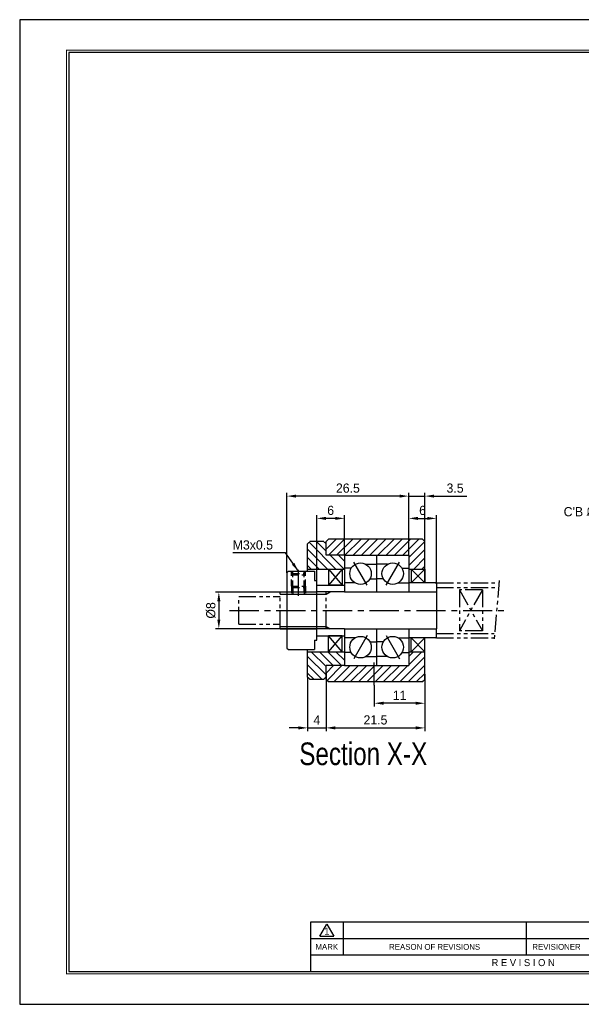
# Model space of a CAD drawing. Header units: millimetres. Extents: x 0 to 303, y 0 to 214.
# Tile 1 of 3: x 0 to 122, y 0 to 214. Entities that reach past the tile are written whole.
import ezdxf
from ezdxf.enums import TextEntityAlignment as Align

# ---------------------------------------------------------------- set-up
doc = ezdxf.new("R2010")
doc.units = ezdxf.units.MM
for name, pattern in [('CENTER', [50.8, 31.75, -6.35, 6.35, -6.35]), ('DASHED', [0.75, 0.5, -0.25]), ('PHANTOM', [2.5, 1.25, -0.25, 0.25, -0.25, 0.25, -0.25])]:
    doc.linetypes.add(name, pattern=pattern)
doc.layers.get('0').update_dxf_attribs({"linetype": 'CONTINUOUS'})
doc.layers.get('DEFPOINTS').update_dxf_attribs({"linetype": 'CONTINUOUS'})
for name, color, linetype in [('center', 1, 'CENTER'), ('hidden', 2, 'DASHED'), ('L1', 7, 'CONTINUOUS'), ('OUTLINE', 7, 'CONTINUOUS'), ('phantom', 6, 'PHANTOM')]:
    doc.layers.add(name, color=color, linetype=linetype)
doc.dimstyles.get("Standard").update_dxf_attribs({"dimtxt": 2, "dimasz": 2, "dimexe": 0.7, "dimexo": 0, "dimgap": 0.7, "dimtad": 1, "dimdec": 3, "dimzin": 11, "dimdsep": 46, "dimtxsty": 'Standard', "dimcen": 0, "dimclrd": 5, "dimclre": 5, "dimclrt": 3, "dimadec": 0, "dimazin": 0, "dimtfac": 0.6, "dimtdec": 3, "dimtmove": 0, "dimatfit": 3, "dimfxl": 0, "dimtolj": 1, "dimtzin": 11, "dimarcsym": 0})

# ---------------------------------------------------------------- blocks, each defined once
blk = doc.blocks.new('표제란')
at = {"layer": 'L1', "color": 0}
for p, q in [((297, 210), (0, 210)), ((0, 210), (0, 0)), ((0, 0), (297, 0))]:
    blk.add_line(p, q, dxfattribs=at)
at = {"layer": 'L1'}
for p, q in [((160, 17.5), (62, 17.5)), ((62, 17.5), (62, 7)), ((64, 14.51), (65.5, 17.1)), ((65.5, 17.1), (67, 14.51)), ((69, 17.5), (69, 10.5)), ((108, 17.5), (108, 10.5)), ((147, 14), (62, 14)), ((64, 14.51), (67, 14.51)), ((147, 10.5), (62, 10.5))]:
    blk.add_line(p, q, dxfattribs=at)
at = {"layer": 'L1', "const_width": 0.25}
blk.add_lwpolyline([(290.5, 6.5), (290.5, 203.5), (10, 203.5), (10, 6.5)], close=True, dxfattribs=at)
at = {"layer": 'L1'}
blk.add_lwpolyline([(290, 7), (290, 203), (10.5, 203), (10.5, 7)], close=True, dxfattribs=at)
for s, height, p in [('1', 1.5, (65.5, 15.61)), ('MARK', 1.25, (65.5, 12.25)), ('REASON OF REVISIONS', 1.25, (88.5, 12.25)), ('REVISIONER', 1.25, (114.5, 12.25)), ('R E V I S I O N', 1.5, (107.38, 8.9))]:
    blk.add_text(s, height=height, dxfattribs=at).set_placement(p, align=Align.MIDDLE_CENTER)
for tag, p in [('필렛', (179.25, 10.9)), ('모따기', (179.25, 8.3))]:
    blk.add_attdef(tag, text='', height=1.15, dxfattribs=at).set_placement(p, align=Align.MIDDLE_LEFT)
at = {"layer": 'OUTLINE', "ltscale": 0.5}
for tag, p, height in [('TITLE', (237.17, 24.41), 2.5), ('도번', (251.18, 15.64), 2.5), ('SCALE', (253.78, 9.55), 1.2), ('DATE', (277.02, 9.51), 1.2)]:
    blk.add_attdef(tag, p, '', height=height, dxfattribs=at)
blk = doc.blocks.new('*D35')
at = {"layer": 'DEFPOINTS', "color": 0, "ltscale": 0.2}
for p in [(90.64, 105.7), (84.64, 97.68), (90.64, 91.68)]:
    blk.add_point(p, dxfattribs=at)
at = {"layer": 'OUTLINE', "color": 5, "lineweight": -2, "ltscale": 0.2}
for p, q in [((84.64, 97.68), (84.64, 106.4)), ((86.64, 105.7), (88.64, 105.7)), ((90.64, 91.68), (90.64, 106.4))]:
    blk.add_line(p, q, dxfattribs=at)
at = {"layer": 'OUTLINE', "color": 5, "ltscale": 0.2}
for points in [[(86.64, 106.03), (86.64, 105.36), (84.64, 105.7)], [(88.64, 106.03), (88.64, 105.36), (90.64, 105.7)]]:
    blk.add_solid(points, dxfattribs=at)
at = {"layer": 'OUTLINE', "color": 3, "ltscale": 0.2, "insert": (87.64, 107.42), "char_height": 2, "attachment_point": 5}
blk.add_mtext('\\A1;6', dxfattribs=at)
blk = doc.blocks.new('*D36')
at = {"layer": 'DEFPOINTS', "color": 0, "ltscale": 0.2}
for p in [(64.64, 105.7), (70.64, 97.68), (64.64, 92.18)]:
    blk.add_point(p, dxfattribs=at)
at = {"layer": 'OUTLINE', "color": 5, "lineweight": -2, "ltscale": 0.2}
for p, q in [((64.64, 92.18), (64.64, 106.4)), ((68.64, 105.7), (66.64, 105.7)), ((70.64, 97.68), (70.64, 106.4))]:
    blk.add_line(p, q, dxfattribs=at)
at = {"layer": 'OUTLINE', "color": 5, "ltscale": 0.2}
for points in [[(66.64, 106.03), (66.64, 105.36), (64.64, 105.7)], [(68.64, 106.03), (68.64, 105.36), (70.64, 105.7)]]:
    blk.add_solid(points, dxfattribs=at)
at = {"layer": 'OUTLINE', "color": 3, "ltscale": 0.2, "insert": (67.64, 107.42), "char_height": 2, "attachment_point": 5}
blk.add_mtext('\\A1;6', dxfattribs=at)
blk = doc.blocks.new('*D37')
at = {"layer": 'DEFPOINTS', "color": 0, "ltscale": 0.2}
for p in [(88.14, 110.54), (88.14, 100.68), (84.64, 97.68)]:
    blk.add_point(p, dxfattribs=at)
at = {"layer": 'OUTLINE', "color": 5, "lineweight": -2, "ltscale": 0.2}
for p, q in [((82.64, 110.54), (80.64, 110.54)), ((84.64, 97.68), (84.64, 111.24)), ((84.64, 110.54), (88.14, 110.54)), ((88.14, 100.68), (88.14, 111.24)), ((90.14, 110.54), (97.26, 110.54))]:
    blk.add_line(p, q, dxfattribs=at)
at = {"layer": 'OUTLINE', "color": 5, "ltscale": 0.2}
for points in [[(82.64, 110.87), (82.64, 110.21), (84.64, 110.54)], [(90.14, 110.87), (90.14, 110.21), (88.14, 110.54)]]:
    blk.add_solid(points, dxfattribs=at)
at = {"layer": 'OUTLINE', "color": 3, "ltscale": 0.2, "insert": (94.7, 112.27), "char_height": 2, "attachment_point": 5}
blk.add_mtext('\\A1;3.5', dxfattribs=at)
blk = doc.blocks.new('*D38')
at = {"layer": 'DEFPOINTS', "color": 0, "ltscale": 0.2}
for p in [(58.14, 110.54), (84.64, 97.68), (58.14, 93.88)]:
    blk.add_point(p, dxfattribs=at)
at = {"layer": 'OUTLINE', "color": 5, "lineweight": -2, "ltscale": 0.2}
for p, q in [((58.14, 93.88), (58.14, 111.24)), ((82.64, 110.54), (60.14, 110.54)), ((84.64, 97.68), (84.64, 111.24))]:
    blk.add_line(p, q, dxfattribs=at)
at = {"layer": 'OUTLINE', "color": 5, "ltscale": 0.2}
for points in [[(60.14, 110.87), (60.14, 110.21), (58.14, 110.54)], [(82.64, 110.87), (82.64, 110.21), (84.64, 110.54)]]:
    blk.add_solid(points, dxfattribs=at)
at = {"layer": 'OUTLINE', "color": 3, "ltscale": 0.2, "insert": (71.39, 112.27), "char_height": 2, "attachment_point": 5}
blk.add_mtext('\\A1;26.5', dxfattribs=at)
blk = doc.blocks.new('*D39')
at = {"layer": 'DEFPOINTS', "color": 0, "ltscale": 0.2}
for p in [(62.64, 71.18), (66.64, 70.68), (66.64, 60.12)]:
    blk.add_point(p, dxfattribs=at)
at = {"layer": 'OUTLINE', "color": 5, "lineweight": -2, "ltscale": 0.2}
for p, q in [((62.64, 71.18), (62.64, 59.42)), ((66.64, 70.68), (66.64, 59.42)), ((60.64, 60.12), (58.64, 60.12)), ((62.64, 60.12), (66.64, 60.12)), ((68.64, 60.12), (70.64, 60.12))]:
    blk.add_line(p, q, dxfattribs=at)
at = {"layer": 'OUTLINE', "color": 5, "ltscale": 0.2}
for points in [[(60.64, 60.46), (60.64, 59.79), (62.64, 60.12)], [(68.64, 60.46), (68.64, 59.79), (66.64, 60.12)]]:
    blk.add_solid(points, dxfattribs=at)
at = {"layer": 'OUTLINE', "color": 3, "ltscale": 0.2, "insert": (64.64, 61.85), "char_height": 2, "attachment_point": 5}
blk.add_mtext('\\A1;4', dxfattribs=at)
blk = doc.blocks.new('*D40')
at = {"layer": 'DEFPOINTS', "color": 0, "ltscale": 0.2}
for p in [(66.64, 72.18), (88.14, 71.8), (88.14, 60.12)]:
    blk.add_point(p, dxfattribs=at)
at = {"layer": 'OUTLINE', "color": 5, "lineweight": -2, "ltscale": 0.2}
for p, q in [((66.64, 72.18), (66.64, 59.42)), ((88.14, 71.8), (88.14, 59.42)), ((68.64, 60.12), (86.14, 60.12))]:
    blk.add_line(p, q, dxfattribs=at)
at = {"layer": 'OUTLINE', "color": 5, "ltscale": 0.2}
for points in [[(68.64, 60.46), (68.64, 59.79), (66.64, 60.12)], [(86.14, 60.46), (86.14, 59.79), (88.14, 60.12)]]:
    blk.add_solid(points, dxfattribs=at)
at = {"layer": 'OUTLINE', "color": 3, "ltscale": 0.2, "insert": (77.39, 61.85), "char_height": 2, "attachment_point": 5}
blk.add_mtext('\\A1;21.5', dxfattribs=at)
blk = doc.blocks.new('*D41')
at = {"layer": 'DEFPOINTS', "color": 0, "ltscale": 0.2}
for p in [(88.14, 70.68), (77.14, 69.39), (77.14, 65.49)]:
    blk.add_point(p, dxfattribs=at)
at = {"layer": 'OUTLINE', "color": 5, "lineweight": -2, "ltscale": 0.2}
for p, q in [((88.14, 70.68), (88.14, 64.79)), ((77.14, 69.39), (77.14, 64.79)), ((86.14, 65.49), (79.14, 65.49))]:
    blk.add_line(p, q, dxfattribs=at)
at = {"layer": 'OUTLINE', "color": 5, "ltscale": 0.2}
for points in [[(79.14, 65.82), (79.14, 65.16), (77.14, 65.49)], [(86.14, 65.82), (86.14, 65.16), (88.14, 65.49)]]:
    blk.add_solid(points, dxfattribs=at)
at = {"layer": 'OUTLINE', "color": 3, "ltscale": 0.2, "insert": (82.64, 67.22), "char_height": 2, "attachment_point": 5}
blk.add_mtext('\\A1;11', dxfattribs=at)
blk = doc.blocks.new('*D43')
at = {"layer": 'DEFPOINTS', "color": 0, "ltscale": 0.2}
for p in [(64.64, 89.68), (43.32, 81.68), (64.64, 81.68)]:
    blk.add_point(p, dxfattribs=at)
at = {"layer": 'OUTLINE', "color": 5, "lineweight": -2, "ltscale": 0.2}
for p, q in [((64.64, 89.68), (42.62, 89.68)), ((43.32, 87.68), (43.32, 83.68)), ((64.64, 81.68), (42.62, 81.68))]:
    blk.add_line(p, q, dxfattribs=at)
at = {"layer": 'OUTLINE', "color": 5, "ltscale": 0.2}
for points in [[(42.99, 87.68), (43.65, 87.68), (43.32, 89.68)], [(42.99, 83.68), (43.65, 83.68), (43.32, 81.68)]]:
    blk.add_solid(points, dxfattribs=at)
at = {"layer": 'OUTLINE', "color": 3, "ltscale": 0.2, "insert": (41.6, 85.68), "char_height": 2, "attachment_point": 5, "rotation": 90}
blk.add_mtext('\\A1;%%C8', dxfattribs=at)

msp = doc.modelspace()

# ---------------------------------------------------------------- hatches: boundary and pattern name
at = {"layer": 'OUTLINE', "ltscale": 0.2}
h = msp.add_hatch(dxfattribs=at)
h.set_pattern_fill('ANSI31', color=5, scale=0.4, angle=90, style=0)
edge = h.paths.add_edge_path()
edge.add_line((70.6414, 97.6849), (66.6414, 97.6849))
edge.add_line((66.6414, 97.6849), (66.6414, 100.1849))
edge.add_spline(control_points=[(66.6414, 100.1849), (66.4748, 100.3515), (66.3081, 100.5181), (66.1414, 100.6849)], knot_values=[0, 0, 0, 0, 0.00074023, 0.00074023, 0.00074023, 0.00074023], degree=3, periodic=0)
edge.add_line((66.1414, 100.6849), (63.1414, 100.6849))
edge.add_spline(control_points=[(63.1414, 100.6849), (62.9746, 100.5181), (62.8079, 100.3515), (62.6414, 100.1849)], knot_values=[0, 0, 0, 0, 0.00074023, 0.00074023, 0.00074023, 0.00074023], degree=3, periodic=0)
edge.add_line((62.6414, 100.1849), (62.6414, 94.6849))
edge.add_line((62.6414, 94.6849), (70.6414, 94.6849))
edge.add_line((70.6414, 94.6849), (70.6414, 97.6849))
edge = h.paths.add_edge_path()
edge.add_line((70.6414, 76.6849), (62.6414, 76.6849))
edge.add_line((62.6414, 76.6849), (62.6414, 71.1849))
edge.add_spline(control_points=[(62.6414, 71.1849), (62.8079, 71.0183), (62.9746, 70.8517), (63.1414, 70.6849)], knot_values=[0, 0, 0, 0, 0.00074023, 0.00074023, 0.00074023, 0.00074023], degree=3, periodic=0)
edge.add_line((63.1414, 70.6849), (66.1414, 70.6849))
edge.add_spline(control_points=[(66.1414, 70.6849), (66.3081, 70.8517), (66.4748, 71.0183), (66.6414, 71.1849)], knot_values=[0, 0, 0, 0, 0.00074023, 0.00074023, 0.00074023, 0.00074023], degree=3, periodic=0)
edge.add_line((66.6414, 71.1849), (66.6414, 73.6849))
edge.add_line((66.6414, 73.6849), (70.6414, 73.6849))
edge.add_line((70.6414, 73.6849), (70.6414, 76.6849))
h = msp.add_hatch(dxfattribs=at)
h.set_pattern_fill('ANSI31', color=5, scale=0.4, style=0)
h.paths.add_polyline_path([(88.1414, 100.6849), (87.6414, 101.1849), (67.1414, 101.1849), (66.6414, 100.6849), (66.6414, 97.6849), (70.6414, 97.6849), (84.6414, 97.6849), (84.6414, 94.6849), (88.1414, 94.6849)])
h.paths.add_polyline_path([(88.1414, 76.6849), (84.6414, 76.6849), (84.6414, 73.6849), (77.1414, 73.6849), (77.1414, 70.1849), (87.6414, 70.1849), (88.1414, 70.6849)])
h.paths.add_polyline_path([(77.1414, 73.6849), (70.6414, 73.6849), (66.6414, 73.6849), (66.6414, 70.6849), (67.1414, 70.1849), (77.1414, 70.1849)])

# ---------------------------------------------------------------- linework, layer by layer
at = {"layer": 'center', "ltscale": 0.2}
for p, q in [((60.6414, 88.8549), (60.6414, 94.5387)), ((75.5963, 91.1649), (72.6865, 96.2049)), ((79.6865, 91.1649), (82.5963, 96.2049)), ((45.6414, 85.6849), (105.7599, 85.6849)), ((75.5963, 80.2049), (72.6865, 75.1649)), ((79.6865, 80.2049), (82.5963, 75.1649)), ((77.1414, 69.3916), (77.1414, 74.3821))]:
    msp.add_line(p, q, dxfattribs=at)
at = {"layer": 'hidden', "color": 5, "ltscale": 3}
for p, q in [((59.1414, 93.4349), (59.1414, 94.1849)), ((62.1414, 93.4349), (62.1414, 94.1849)), ((59.1414, 90.9349), (59.1414, 89.1849)), ((62.1414, 90.9349), (62.1414, 89.1849))]:
    msp.add_line(p, q, dxfattribs=at)
at = {"layer": 'hidden', "ltscale": 3}
for p, q in [((59.1414, 93.4349), (59.3914, 93.6849)), ((59.1414, 93.4349), (62.1414, 93.4349)), ((59.1414, 90.9349), (59.1414, 93.4349)), ((59.3914, 93.6849), (59.3914, 94.1849)), ((59.3914, 93.6849), (61.8914, 93.6849)), ((59.3914, 90.6849), (59.3914, 93.6849)), ((61.8914, 93.6849), (61.8914, 94.1849)), ((61.8914, 93.6849), (62.1414, 93.4349)), ((61.8914, 90.6849), (61.8914, 93.6849)), ((62.1414, 90.9349), (62.1414, 93.4349)), ((59.1414, 90.9349), (59.3914, 90.6849)), ((59.1414, 90.9349), (62.1414, 90.9349)), ((59.3914, 90.6849), (59.3914, 89.1849)), ((59.3914, 90.6849), (61.8914, 90.6849)), ((59.4414, 90.6849), (59.4414, 89.6849)), ((61.8414, 90.6849), (61.8414, 89.6849)), ((61.8914, 90.6849), (62.1414, 90.9349)), ((61.8914, 90.6849), (61.8914, 89.1849))]:
    msp.add_line(p, q, dxfattribs=at)
at = {"layer": 'OUTLINE'}
for p, q in [((66.1414, 100.6849), (63.1414, 100.6849)), ((67.1414, 101.1849), (66.6414, 100.6849)), ((66.6414, 97.6849), (66.6414, 100.6849)), ((87.6414, 101.1849), (67.1414, 101.1849)), ((87.6414, 101.1849), (88.1414, 100.6849)), ((88.1414, 91.6849), (88.1414, 100.6849)), ((62.6414, 94.1849), (62.6414, 100.1849)), ((70.6414, 97.6849), (66.6414, 97.6849)), ((70.6414, 97.6849), (70.6414, 89.6849)), ((70.6414, 97.6849), (84.6414, 97.6849)), ((77.6414, 97.6849), (77.6414, 89.6849)), ((84.6414, 97.6849), (84.6414, 89.6849)), ((62.6414, 94.6849), (70.6414, 94.6849)), ((70.1414, 94.6849), (67.1414, 91.1849)), ((67.1414, 94.6849), (70.1414, 91.1849)), ((67.1414, 94.6849), (67.1414, 91.1849)), ((70.1414, 94.6849), (70.1414, 91.1849)), ((72.1192, 94.8524), (70.6414, 94.8524)), ((75.3089, 95.7071), (77.6414, 95.7071)), ((79.9739, 95.7071), (77.6414, 95.7071)), ((83.1635, 94.8524), (84.6414, 94.8524)), ((84.6414, 94.6849), (88.1414, 94.6849)), ((88.1414, 94.6849), (85.1414, 91.6849)), ((85.1414, 94.6849), (88.1414, 91.6849)), ((85.1414, 94.6849), (85.1414, 91.6849)), ((88.1414, 94.6849), (88.1414, 91.6849)), ((58.4414, 94.1849), (58.1414, 93.8849)), ((58.1414, 93.8849), (58.1414, 85.6849)), ((58.4414, 94.1849), (64.1414, 94.1849)), ((64.1414, 94.1849), (64.1414, 92.1849)), ((64.1414, 92.1849), (64.6414, 92.1849)), ((64.6414, 85.6849), (64.6414, 92.1849)), ((76.1635, 92.5174), (77.6414, 92.5174)), ((79.1192, 92.5174), (77.6414, 92.5174)), ((64.6414, 91.1849), (70.6414, 91.1849)), ((70.1414, 91.1849), (67.1414, 91.1849)), ((72.9739, 91.6627), (70.6414, 91.6627)), ((82.3089, 91.6627), (84.6414, 91.6627)), ((90.4414, 91.6849), (84.6414, 91.6849)), ((90.6414, 91.4849), (90.4414, 91.6849)), ((90.6414, 91.4849), (90.6414, 89.6849)), ((58.1414, 89.6849), (59.4414, 89.6849)), ((58.1414, 89.1849), (64.6414, 89.1849)), ((59.4414, 89.6849), (61.8414, 89.6849)), ((61.8414, 89.6849), (64.6414, 89.6849)), ((70.6414, 89.6849), (64.6414, 89.6849)), ((70.6414, 89.6849), (90.6414, 89.6849)), ((58.1414, 85.6849), (58.1414, 77.4849)), ((64.6414, 79.1849), (64.6414, 85.6849)), ((58.1414, 82.1849), (64.6414, 82.1849)), ((58.1414, 81.6849), (64.6414, 81.6849)), ((70.6414, 81.6849), (64.6414, 81.6849)), ((70.6414, 81.6849), (90.6414, 81.6849)), ((70.6414, 81.6849), (70.6414, 73.6849)), ((77.6414, 81.6849), (77.6414, 73.6849)), ((84.6414, 81.6849), (84.6414, 73.6849)), ((90.6414, 79.8849), (90.6414, 81.6849)), ((64.6414, 80.1849), (70.6414, 80.1849)), ((67.1414, 76.6849), (67.1414, 80.1849)), ((70.1414, 76.6849), (67.1414, 80.1849)), ((67.1414, 76.6849), (70.1414, 80.1849)), ((70.1414, 80.1849), (67.1414, 80.1849)), ((70.1414, 76.6849), (70.1414, 80.1849)), ((72.9739, 79.7071), (70.6414, 79.7071)), ((82.3089, 79.7071), (84.6414, 79.7071)), ((90.4414, 79.6849), (84.6414, 79.6849)), ((85.1414, 76.6849), (85.1414, 79.6849)), ((88.1414, 76.6849), (85.1414, 79.6849)), ((85.1414, 76.6849), (88.1414, 79.6849)), ((88.1414, 70.6849), (88.1414, 79.6849)), ((88.1414, 76.6849), (88.1414, 79.6849)), ((90.4414, 79.6849), (90.6414, 79.8849)), ((58.1414, 77.4849), (58.4414, 77.1849)), ((58.4414, 77.1849), (64.1414, 77.1849)), ((62.6414, 71.1849), (62.6414, 77.1849)), ((64.1414, 79.1849), (64.1414, 77.1849)), ((64.1414, 79.1849), (64.6414, 79.1849)), ((76.1635, 78.8524), (77.6414, 78.8524)), ((79.1192, 78.8524), (77.6414, 78.8524)), ((62.6414, 76.6849), (70.6414, 76.6849)), ((72.1192, 76.5174), (70.6414, 76.5174)), ((75.3089, 75.6627), (77.6414, 75.6627)), ((79.9739, 75.6627), (77.6414, 75.6627)), ((83.1635, 76.5174), (84.6414, 76.5174)), ((84.6414, 76.6849), (88.1414, 76.6849)), ((66.6414, 70.6849), (66.6414, 73.6849)), ((70.6414, 73.6849), (66.6414, 73.6849)), ((70.6414, 73.6849), (84.6414, 73.6849)), ((66.1414, 70.6849), (63.1414, 70.6849)), ((66.6414, 70.6849), (67.1414, 70.1849)), ((87.6414, 70.1849), (88.1414, 70.6849)), ((67.1414, 70.1849), (87.6414, 70.1849))]:
    msp.add_line(p, q, dxfattribs=at)
at = {"layer": 'OUTLINE', "ltscale": 0.2}
msp.add_line((90.6414, 89.6849), (90.6414, 81.6849), dxfattribs=at)
at = {"layer": 'OUTLINE'}
for centre in [(74.1414, 93.6849), (81.1414, 93.6849), (74.1414, 77.6849), (81.1414, 77.6849)]:
    msp.add_circle(centre, 2.335, dxfattribs=at)
for points in [[(62.6414, 100.1849), (62.8079, 100.3515), (62.9746, 100.5181), (63.1414, 100.6849)], [(66.1414, 100.6849), (66.3081, 100.5181), (66.4748, 100.3515), (66.6414, 100.1849)], [(62.6414, 71.1849), (62.8079, 71.0183), (62.9746, 70.8517), (63.1414, 70.6849)], [(66.1414, 70.6849), (66.3081, 70.8517), (66.4748, 71.0183), (66.6414, 71.1849)]]:
    msp.add_open_spline(points, degree=3, dxfattribs=at)
at = {"layer": 'phantom', "ltscale": 3}
for p, q in [((104.3241, 92.2207), (103.1716, 79.0483)), ((90.6414, 91.6849), (104.2772, 91.6849)), ((90.6414, 91.6849), (90.6414, 91.4849)), ((90.6414, 90.6849), (104.2772, 90.6849)), ((95.6414, 90.157), (95.6414, 81.2128)), ((95.6414, 90.157), (100.6414, 81.2128)), ((100.6414, 90.157), (95.6414, 81.2128)), ((100.6414, 90.157), (95.6414, 90.157)), ((100.6414, 90.157), (100.6414, 81.2128)), ((47.6414, 88.6849), (56.6414, 88.6849)), ((47.6414, 82.6849), (47.6414, 88.6849)), ((56.6414, 81.6849), (56.6414, 89.6849)), ((56.6414, 89.6849), (58.1414, 89.6849)), ((56.6414, 89.1849), (58.1414, 89.1849)), ((58.1414, 89.1849), (64.6414, 89.1849)), ((64.6414, 89.1849), (66.6414, 89.1849)), ((66.6414, 81.6849), (66.6414, 89.6849)), ((66.6414, 89.1849), (67.5074, 89.6849)), ((47.6414, 82.6849), (56.6414, 82.6849)), ((56.6414, 82.1849), (58.1414, 82.1849)), ((56.6414, 81.6849), (58.1414, 81.6849)), ((58.1414, 82.1849), (64.6414, 82.1849)), ((64.6414, 82.1849), (66.6414, 82.1849)), ((66.6414, 82.1849), (67.5074, 81.6849)), ((90.6414, 80.6849), (103.2273, 80.6849)), ((90.6414, 79.6849), (90.6414, 79.8849)), ((90.6414, 79.6849), (103.2273, 79.6849)), ((100.6414, 81.2128), (95.6414, 81.2128))]:
    msp.add_line(p, q, dxfattribs=at)

# ---------------------------------------------------------------- block references
at = {"layer": 'OUTLINE', "xscale": 1.0198628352, "yscale": 1.0198628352, "zscale": 1.0198628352}
msp.add_blockref('표제란', (0, 0), dxfattribs=at)

# ---------------------------------------------------------------- texts
at = {"lineweight": 9, "width": 0.8}
msp.add_text('Section X-X', height=4.926874, dxfattribs=at).set_placement((60.8183, 52.0277))
at = {"layer": 'OUTLINE', "color": 3, "ltscale": 0.2, "char_height": 2, "attachment_point": 9}
for s, insert in [("\\A1;C'B {\\fISOCPEUR|b0|i0|c0|p34;%%C}14 dp18", (134.6996, 105.5479)), ('\\A1;M3x0.5', (55.0998, 98.896))]:
    msp.add_mtext(s, dxfattribs=dict(at, insert=insert))

# ---------------------------------------------------------------- dimensions: what is measured, and where the dimension line sits
at = {"layer": 'OUTLINE', "ltscale": 0.2}
for base, p1, p2, picture, middle in [((58.1414, 110.5411), (84.6414, 97.6849), (58.1414, 93.8849), '*D38', (71.3914, 112.2664)), ((88.1414, 110.5411), (84.6414, 97.6849), (88.1414, 100.6849), '*D37', (94.6989, 112.2664)), ((64.6414, 105.6971), (70.6414, 97.6849), (64.6414, 92.1849), '*D36', (67.6414, 107.4224)), ((90.6414, 105.6971), (84.6414, 97.6849), (90.6414, 91.6849), '*D35', (87.6414, 107.4224)), ((66.6414, 60.123), (62.6414, 71.1849), (66.6414, 70.6849), '*D39', (64.6414, 61.8497)), ((88.1414, 60.123), (66.6414, 72.1849), (88.1414, 71.798), '*D40', (77.3914, 61.851)), ((77.1414, 65.4905), (88.1414, 70.6849), (77.1414, 69.3916), '*D41', (82.6414, 67.2185))]:
    dim = msp.add_linear_dim(base=base, p1=p1, p2=p2, dimstyle='Standard', dxfattribs=at)
    dim.commit()
    dim.dimension.update_dxf_attribs({"geometry": picture, "text_midpoint": middle})
dim = msp.add_linear_dim(base=(43.3204, 81.6849), p1=(64.6414, 89.6849), p2=(64.6414, 81.6849), angle=90, text='%%C<>', dimstyle='Standard', override={"dimgap": 0.7, "dimsah": 1, "dimse1": 0, "dimse2": 0, "dimsd1": 0, "dimsd2": 0, "dimtol": 0, "dimlim": 0}, dxfattribs=at)
dim.commit()
dim.dimension.update_dxf_attribs({"geometry": '*D43', "text_midpoint": (41.5951, 85.6849)})

# ---------------------------------------------------------------- leaders
at = {"layer": 'OUTLINE', "ltscale": 0.2, "annotation_type": 0, "has_hookline": 1, "hookline_direction": 1, "text_width": 8.767}
msp.add_leader([(60.6414, 94.1849), (57.7998, 98.196), (55.7998, 98.196)], dimstyle='Standard', dxfattribs=at)

doc.saveas('drawing.dxf')
